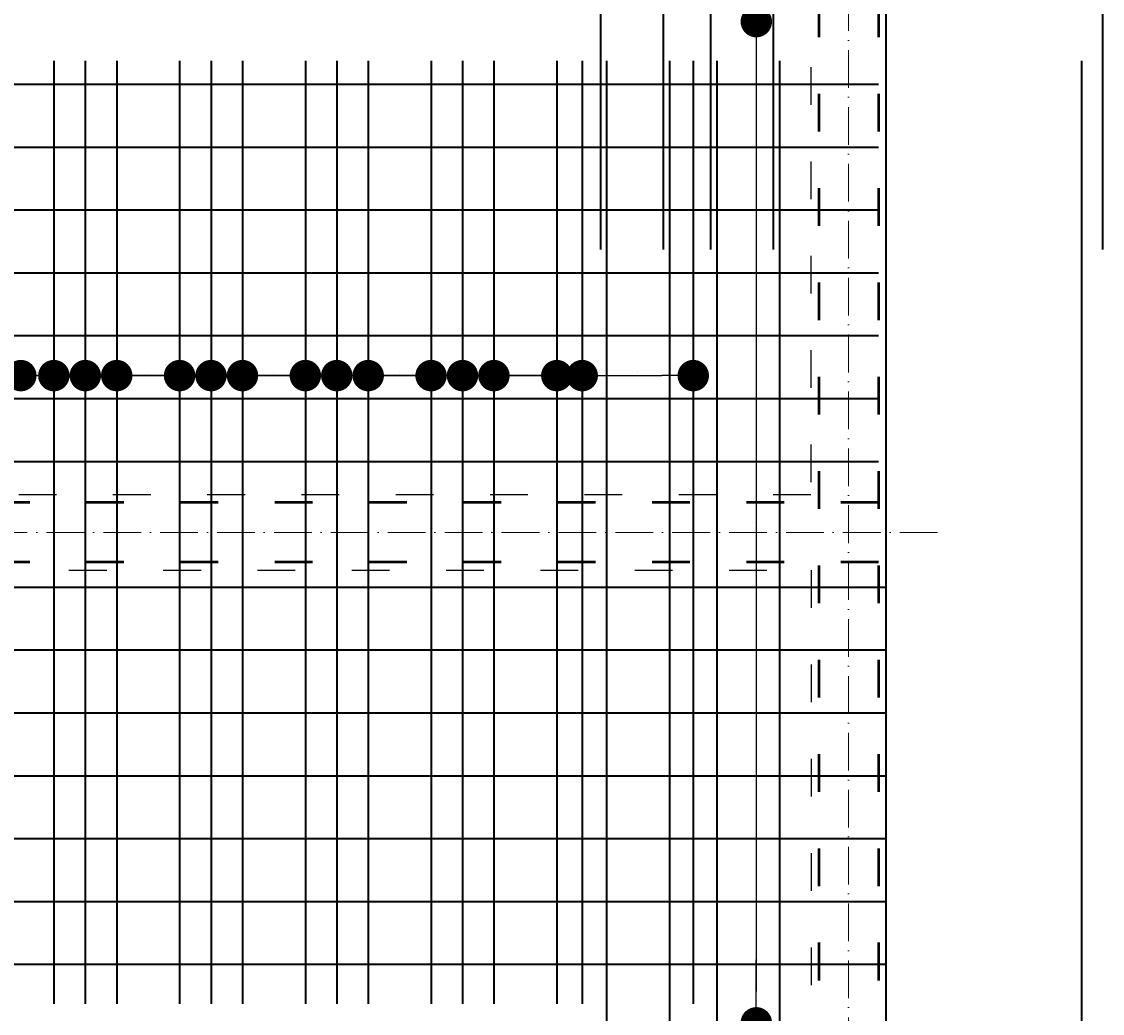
# Model space of a CAD drawing. Header units: millimetres. Extents: x 300938 to 312016, y 11971 to 20881.
# Tile 192 of 239: x 310486 to 310829, y 16766 to 17082. Entities that reach past the tile are written whole.
import ezdxf

# ---------------------------------------------------------------- set-up
doc = ezdxf.new("R2010")
doc.units = ezdxf.units.MM
doc.linetypes.add('ACAD_ISO03W100', pattern=[30, 12, -18])
doc.linetypes.add('ACAD_ISO10W100', pattern=[18, 12, -3, 0, -3])
for name, color, linetype, lineweight in [('konstrukcja', 3, 'Continuous', 35), ('konstrukcja wymiary', 1, 'Continuous', 13), ('osie', 5, 'ACAD_ISO10W100', 13), ('zbrojenie', 4, 'Continuous', 50), ('zbrojenie płyty', 141, 'Continuous', 35)]:
    doc.layers.add(name, color=color, linetype=linetype, lineweight=lineweight)
doc.layers.add('przerywane', color=6, linetype='ACAD_ISO03W100')
doc.styles.add('KONSTRUKCJA', font='romand.shx', dxfattribs={"oblique": 10})
doc.styles.get("Standard").update_dxf_attribs({"font": 'romand.shx', "oblique": 10})
doc.dimstyles.new('150', dxfattribs={"dimtxt": 10, "dimasz": 7, "dimexe": 1.25, "dimexo": 0.625, "dimgap": 3, "dimtad": 1, "dimdec": 0, "dimrnd": 0.5, "dimtxsty": 'KONSTRUKCJA', "dimblk": 'ARCHTICK', "dimcen": 2.5, "dimadec": 0, "dimazin": 0, "dimtfac": 1, "dimtdec": 0, "dimtix": 1, "dimtmove": 0, "dimatfit": 3, "dimfxl": 4, "dimfxlon": 1, "dimarcsym": 0})
doc.dimstyles.new('kropki', dxfattribs={"dimtxt": 0.001, "dimasz": 10, "dimexe": 1.25, "dimexo": 0.625, "dimgap": 1, "dimtad": 1, "dimtxsty": 'Standard', "dimblk": 'DOT', "dimcen": 2.5, "dimadec": 0, "dimazin": 0, "dimtfac": 1, "dimtmove": 0, "dimatfit": 3, "dimfxl": 1, "dimfxlon": 1, "dimarcsym": 0})

# ---------------------------------------------------------------- blocks, each defined once
blk = doc.blocks.new('_ArchTick')
at = {"color": 0, "linetype": 'ByBlock', "lineweight": 13, "const_width": 0.15}
blk.add_lwpolyline([(-0.5, -0.5), (0.5, 0.5)], dxfattribs=at)
blk = doc.blocks.new('*D1312')
at = {"layer": 'Defpoints', "color": 0, "transparency": 16777216}
for p in [(310572.63, 17601.22), (309884.63, 16740.22), (310572.63, 16613.22)]:
    blk.add_point(p, dxfattribs=at)
at = {"layer": 'konstrukcja wymiary', "color": 0, "lineweight": -2, "transparency": 16777216}
for p, q in [((309884.63, 17597.22), (309884.63, 17602.47)), ((309884.63, 17601.22), (310572.63, 17601.22)), ((310572.63, 17597.22), (310572.63, 17602.47))]:
    blk.add_line(p, q, dxfattribs=at)
at = {"layer": 'konstrukcja wymiary', "color": 0, "lineweight": -2, "transparency": 16777216, "xscale": 7, "yscale": 7, "zscale": 7, "rotation": 180}
blk.add_blockref('_ArchTick', (309884.63, 17601.22), dxfattribs=at)
at = {"layer": 'konstrukcja wymiary', "color": 0, "lineweight": -2, "transparency": 16777216, "xscale": 7, "yscale": 7, "zscale": 7}
blk.add_blockref('_ArchTick', (310572.63, 17601.22), dxfattribs=at)
at = {"layer": 'konstrukcja wymiary', "color": 0, "transparency": 16777216, "insert": (310228.63, 17609.22), "char_height": 10, "attachment_point": 5, "style": 'KONSTRUKCJA'}
blk.add_mtext('688', dxfattribs=at)
blk = doc.blocks.new('*D1313')
at = {"layer": 'Defpoints', "color": 0, "transparency": 16777216}
for p in [(310736.63, 17601.22), (310572.63, 16613.22), (310736.63, 16613.22)]:
    blk.add_point(p, dxfattribs=at)
at = {"layer": 'konstrukcja wymiary', "color": 0, "lineweight": -2, "transparency": 16777216}
for p, q in [((310572.63, 17597.22), (310572.63, 17602.47)), ((310572.63, 17601.22), (310736.63, 17601.22)), ((310736.63, 17597.22), (310736.63, 17602.47))]:
    blk.add_line(p, q, dxfattribs=at)
at = {"layer": 'konstrukcja wymiary', "color": 0, "lineweight": -2, "transparency": 16777216, "xscale": 7, "yscale": 7, "zscale": 7, "rotation": 180}
blk.add_blockref('_ArchTick', (310572.63, 17601.22), dxfattribs=at)
at = {"layer": 'konstrukcja wymiary', "color": 0, "lineweight": -2, "transparency": 16777216, "xscale": 7, "yscale": 7, "zscale": 7}
blk.add_blockref('_ArchTick', (310736.63, 17601.22), dxfattribs=at)
at = {"layer": 'konstrukcja wymiary', "color": 0, "transparency": 16777216, "insert": (310654.63, 17609.22), "char_height": 10, "attachment_point": 5, "style": 'KONSTRUKCJA'}
blk.add_mtext('164', dxfattribs=at)
blk = doc.blocks.new('*D1314')
at = {"layer": 'Defpoints', "color": 0, "transparency": 16777216}
for p in [(310760.63, 17601.22), (310760.63, 17511.22), (310736.63, 16613.22)]:
    blk.add_point(p, dxfattribs=at)
at = {"layer": 'konstrukcja wymiary', "color": 0, "lineweight": -2, "transparency": 16777216}
for p, q in [((310736.63, 17601.22), (310729.63, 17601.22)), ((310736.63, 17597.22), (310736.63, 17602.47)), ((310736.63, 17601.22), (310760.63, 17601.22)), ((310760.63, 17597.22), (310760.63, 17602.47)), ((310760.63, 17601.22), (310767.63, 17601.22))]:
    blk.add_line(p, q, dxfattribs=at)
at = {"layer": 'konstrukcja wymiary', "color": 0, "lineweight": -2, "transparency": 16777216, "xscale": 7, "yscale": 7, "zscale": 7}
blk.add_blockref('_ArchTick', (310736.63, 17601.22), dxfattribs=at)
at = {"layer": 'konstrukcja wymiary', "color": 0, "lineweight": -2, "transparency": 16777216, "xscale": 7, "yscale": 7, "zscale": 7, "rotation": 180}
blk.add_blockref('_ArchTick', (310760.63, 17601.22), dxfattribs=at)
at = {"layer": 'konstrukcja wymiary', "color": 0, "transparency": 16777216, "insert": (310748.63, 17609.22), "char_height": 10, "attachment_point": 5, "style": 'KONSTRUKCJA'}
blk.add_mtext('24', dxfattribs=at)
blk = doc.blocks.new('_Dot')
at = {"color": 0, "linetype": 'ByBlock', "lineweight": -2}
blk.add_line((-0.5, 0), (-1, 0), dxfattribs=at)
at = {"color": 0, "linetype": 'ByBlock', "const_width": 0.5}
blk.add_lwpolyline([(-0.25, 0, 1), (0.25, 0, 1)], format="xyb", close=True, dxfattribs=at)
blk = doc.blocks.new('*D1784')
at = {"layer": 'Defpoints', "color": 0, "transparency": 16777216}
for p in [(310708.13, 17101.72), (310708.13, 17081.72), (310719.29, 17081.72)]:
    blk.add_point(p, dxfattribs=at)
at = {"layer": 'konstrukcja wymiary', "color": 0, "lineweight": -2, "transparency": 16777216}
for p, q in [((310719.29, 17111.72), (310719.29, 17121.72)), ((310718.29, 17101.72), (310720.54, 17101.72)), ((310719.29, 17101.72), (310719.29, 17081.72)), ((310718.29, 17081.72), (310720.54, 17081.72)), ((310719.29, 17071.72), (310719.29, 17061.72))]:
    blk.add_line(p, q, dxfattribs=at)
at = {"layer": 'konstrukcja wymiary', "color": 0, "lineweight": -2, "transparency": 16777216, "xscale": 10, "yscale": 10, "zscale": 10}
for p, rotation in [((310719.29, 17101.72), 270), ((310719.29, 17081.72), 90)]:
    blk.add_blockref('_Dot', p, dxfattribs=dict(at, rotation=rotation))
at = {"layer": 'konstrukcja wymiary', "color": 0, "transparency": 16777216, "insert": (310718.29, 17091.72), "char_height": 0.001, "attachment_point": 5, "rotation": 90}
blk.add_mtext('20', dxfattribs=at)
blk = doc.blocks.new('*D1785')
at = {"layer": 'Defpoints', "color": 0, "transparency": 16777216}
for p in [(310708.13, 17081.72), (310708.13, 16763.22), (310719.29, 16763.22)]:
    blk.add_point(p, dxfattribs=at)
at = {"layer": 'konstrukcja wymiary', "color": 0, "lineweight": -2, "transparency": 16777216}
for p, q in [((310718.29, 17081.72), (310720.54, 17081.72)), ((310719.29, 17071.72), (310719.29, 16773.22)), ((310718.29, 16763.22), (310720.54, 16763.22))]:
    blk.add_line(p, q, dxfattribs=at)
at = {"layer": 'konstrukcja wymiary', "color": 0, "lineweight": -2, "transparency": 16777216, "xscale": 10, "yscale": 10, "zscale": 10}
for p, rotation in [((310719.29, 17081.72), 90), ((310719.29, 16763.22), 270)]:
    blk.add_blockref('_Dot', p, dxfattribs=dict(at, rotation=rotation))
at = {"layer": 'konstrukcja wymiary', "color": 0, "transparency": 16777216, "insert": (310718.29, 16922.47), "char_height": 0.001, "attachment_point": 5, "rotation": 90}
blk.add_mtext('318,5', dxfattribs=at)
blk = doc.blocks.new('*D1786')
at = {"layer": 'Defpoints', "color": 0, "transparency": 16777216}
for p in [(310708.13, 16763.22), (310708.13, 16743.22), (310719.29, 16743.22)]:
    blk.add_point(p, dxfattribs=at)
at = {"layer": 'konstrukcja wymiary', "color": 0, "lineweight": -2, "transparency": 16777216}
for p, q in [((310719.29, 16773.22), (310719.29, 16783.22)), ((310718.29, 16763.22), (310720.54, 16763.22)), ((310719.29, 16763.22), (310719.29, 16743.22)), ((310718.29, 16743.22), (310720.54, 16743.22)), ((310719.29, 16733.22), (310719.29, 16723.22))]:
    blk.add_line(p, q, dxfattribs=at)
at = {"layer": 'konstrukcja wymiary', "color": 0, "lineweight": -2, "transparency": 16777216, "xscale": 10, "yscale": 10, "zscale": 10}
for p, rotation in [((310719.29, 16763.22), 270), ((310719.29, 16743.22), 90)]:
    blk.add_blockref('_Dot', p, dxfattribs=dict(at, rotation=rotation))
at = {"layer": 'konstrukcja wymiary', "color": 0, "transparency": 16777216, "insert": (310718.29, 16753.22), "char_height": 0.001, "attachment_point": 5, "rotation": 90}
blk.add_mtext('20', dxfattribs=at)
blk = doc.blocks.new('*D1896')
at = {"layer": 'Defpoints', "color": 0, "transparency": 16777216}
for p in [(310485.3, 16969.11), (310478.65, 16941.72), (310485.3, 16941.72)]:
    blk.add_point(p, dxfattribs=at)
at = {"layer": 'konstrukcja wymiary', "color": 0, "lineweight": -2, "transparency": 16777216}
for p, q in [((310468.65, 16969.11), (310458.65, 16969.11)), ((310478.65, 16968.11), (310478.65, 16970.36)), ((310478.65, 16969.11), (310485.3, 16969.11)), ((310485.3, 16968.11), (310485.3, 16970.36)), ((310495.3, 16969.11), (310505.3, 16969.11))]:
    blk.add_line(p, q, dxfattribs=at)
at = {"layer": 'konstrukcja wymiary', "color": 0, "lineweight": -2, "transparency": 16777216, "xscale": 10, "yscale": 10, "zscale": 10}
blk.add_blockref('_Dot', (310478.65, 16969.11), dxfattribs=at)
at = {"layer": 'konstrukcja wymiary', "color": 0, "lineweight": -2, "transparency": 16777216, "xscale": 10, "yscale": 10, "zscale": 10, "rotation": 180}
blk.add_blockref('_Dot', (310485.3, 16969.11), dxfattribs=at)
at = {"layer": 'konstrukcja wymiary', "color": 0, "transparency": 16777216, "insert": (310481.98, 16970.11), "char_height": 0.001, "attachment_point": 5}
blk.add_mtext('6,65', dxfattribs=at)
blk = doc.blocks.new('*D1897')
at = {"layer": 'Defpoints', "color": 0, "transparency": 16777216}
for p in [(310495.82, 16969.11), (310485.3, 16941.72), (310495.82, 16941.72)]:
    blk.add_point(p, dxfattribs=at)
at = {"layer": 'konstrukcja wymiary', "color": 0, "lineweight": -2, "transparency": 16777216}
for p, q in [((310475.3, 16969.11), (310465.3, 16969.11)), ((310485.3, 16968.11), (310485.3, 16970.36)), ((310485.3, 16969.11), (310495.82, 16969.11)), ((310495.82, 16968.11), (310495.82, 16970.36)), ((310505.82, 16969.11), (310515.82, 16969.11))]:
    blk.add_line(p, q, dxfattribs=at)
at = {"layer": 'konstrukcja wymiary', "color": 0, "lineweight": -2, "transparency": 16777216, "xscale": 10, "yscale": 10, "zscale": 10}
blk.add_blockref('_Dot', (310485.3, 16969.11), dxfattribs=at)
at = {"layer": 'konstrukcja wymiary', "color": 0, "lineweight": -2, "transparency": 16777216, "xscale": 10, "yscale": 10, "zscale": 10, "rotation": 180}
blk.add_blockref('_Dot', (310495.82, 16969.11), dxfattribs=at)
at = {"layer": 'konstrukcja wymiary', "color": 0, "transparency": 16777216, "insert": (310490.56, 16970.11), "char_height": 0.001, "attachment_point": 5}
blk.add_mtext('10,52', dxfattribs=at)
blk = doc.blocks.new('*D1898')
at = {"layer": 'Defpoints', "color": 0, "transparency": 16777216}
for p in [(310505.82, 16969.11), (310495.82, 16941.72), (310505.82, 16941.72)]:
    blk.add_point(p, dxfattribs=at)
at = {"layer": 'konstrukcja wymiary', "color": 0, "lineweight": -2, "transparency": 16777216}
for p, q in [((310485.82, 16969.11), (310475.82, 16969.11)), ((310495.82, 16968.11), (310495.82, 16970.36)), ((310495.82, 16969.11), (310505.82, 16969.11)), ((310505.82, 16968.11), (310505.82, 16970.36)), ((310515.82, 16969.11), (310525.82, 16969.11))]:
    blk.add_line(p, q, dxfattribs=at)
at = {"layer": 'konstrukcja wymiary', "color": 0, "lineweight": -2, "transparency": 16777216, "xscale": 10, "yscale": 10, "zscale": 10}
blk.add_blockref('_Dot', (310495.82, 16969.11), dxfattribs=at)
at = {"layer": 'konstrukcja wymiary', "color": 0, "lineweight": -2, "transparency": 16777216, "xscale": 10, "yscale": 10, "zscale": 10, "rotation": 180}
blk.add_blockref('_Dot', (310505.82, 16969.11), dxfattribs=at)
at = {"layer": 'konstrukcja wymiary', "color": 0, "transparency": 16777216, "insert": (310500.82, 16970.11), "char_height": 0.001, "attachment_point": 5}
blk.add_mtext('10', dxfattribs=at)
blk = doc.blocks.new('*D1899')
at = {"layer": 'Defpoints', "color": 0, "transparency": 16777216}
for p in [(310515.82, 16969.11), (310505.82, 16941.72), (310515.82, 16941.72)]:
    blk.add_point(p, dxfattribs=at)
at = {"layer": 'konstrukcja wymiary', "color": 0, "lineweight": -2, "transparency": 16777216}
for p, q in [((310495.82, 16969.11), (310485.82, 16969.11)), ((310505.82, 16968.11), (310505.82, 16970.36)), ((310505.82, 16969.11), (310515.82, 16969.11)), ((310515.82, 16968.11), (310515.82, 16970.36)), ((310525.82, 16969.11), (310535.82, 16969.11))]:
    blk.add_line(p, q, dxfattribs=at)
at = {"layer": 'konstrukcja wymiary', "color": 0, "lineweight": -2, "transparency": 16777216, "xscale": 10, "yscale": 10, "zscale": 10}
blk.add_blockref('_Dot', (310505.82, 16969.11), dxfattribs=at)
at = {"layer": 'konstrukcja wymiary', "color": 0, "lineweight": -2, "transparency": 16777216, "xscale": 10, "yscale": 10, "zscale": 10, "rotation": 180}
blk.add_blockref('_Dot', (310515.82, 16969.11), dxfattribs=at)
at = {"layer": 'konstrukcja wymiary', "color": 0, "transparency": 16777216, "insert": (310510.82, 16970.11), "char_height": 0.001, "attachment_point": 5}
blk.add_mtext('10', dxfattribs=at)
blk = doc.blocks.new('*D1900')
at = {"layer": 'Defpoints', "color": 0, "transparency": 16777216}
for p in [(310535.82, 16969.11), (310515.82, 16941.72), (310535.82, 16941.72)]:
    blk.add_point(p, dxfattribs=at)
at = {"layer": 'konstrukcja wymiary', "color": 0, "lineweight": -2, "transparency": 16777216}
for p, q in [((310505.82, 16969.11), (310495.82, 16969.11)), ((310515.82, 16968.11), (310515.82, 16970.36)), ((310515.82, 16969.11), (310535.82, 16969.11)), ((310535.82, 16968.11), (310535.82, 16970.36)), ((310545.82, 16969.11), (310555.82, 16969.11))]:
    blk.add_line(p, q, dxfattribs=at)
at = {"layer": 'konstrukcja wymiary', "color": 0, "lineweight": -2, "transparency": 16777216, "xscale": 10, "yscale": 10, "zscale": 10}
blk.add_blockref('_Dot', (310515.82, 16969.11), dxfattribs=at)
at = {"layer": 'konstrukcja wymiary', "color": 0, "lineweight": -2, "transparency": 16777216, "xscale": 10, "yscale": 10, "zscale": 10, "rotation": 180}
blk.add_blockref('_Dot', (310535.82, 16969.11), dxfattribs=at)
at = {"layer": 'konstrukcja wymiary', "color": 0, "transparency": 16777216, "insert": (310525.82, 16970.11), "char_height": 0.001, "attachment_point": 5}
blk.add_mtext('20', dxfattribs=at)
blk = doc.blocks.new('*D1901')
at = {"layer": 'Defpoints', "color": 0, "transparency": 16777216}
for p in [(310545.82, 16969.11), (310535.82, 16941.72), (310545.82, 16941.72)]:
    blk.add_point(p, dxfattribs=at)
at = {"layer": 'konstrukcja wymiary', "color": 0, "lineweight": -2, "transparency": 16777216}
for p, q in [((310525.82, 16969.11), (310515.82, 16969.11)), ((310535.82, 16968.11), (310535.82, 16970.36)), ((310535.82, 16969.11), (310545.82, 16969.11)), ((310545.82, 16968.11), (310545.82, 16970.36)), ((310555.82, 16969.11), (310565.82, 16969.11))]:
    blk.add_line(p, q, dxfattribs=at)
at = {"layer": 'konstrukcja wymiary', "color": 0, "lineweight": -2, "transparency": 16777216, "xscale": 10, "yscale": 10, "zscale": 10}
blk.add_blockref('_Dot', (310535.82, 16969.11), dxfattribs=at)
at = {"layer": 'konstrukcja wymiary', "color": 0, "lineweight": -2, "transparency": 16777216, "xscale": 10, "yscale": 10, "zscale": 10, "rotation": 180}
blk.add_blockref('_Dot', (310545.82, 16969.11), dxfattribs=at)
at = {"layer": 'konstrukcja wymiary', "color": 0, "transparency": 16777216, "insert": (310540.82, 16970.11), "char_height": 0.001, "attachment_point": 5}
blk.add_mtext('10', dxfattribs=at)
blk = doc.blocks.new('*D1902')
at = {"layer": 'Defpoints', "color": 0, "transparency": 16777216}
for p in [(310555.82, 16969.11), (310545.82, 16941.72), (310555.82, 16941.72)]:
    blk.add_point(p, dxfattribs=at)
at = {"layer": 'konstrukcja wymiary', "color": 0, "lineweight": -2, "transparency": 16777216}
for p, q in [((310535.82, 16969.11), (310525.82, 16969.11)), ((310545.82, 16968.11), (310545.82, 16970.36)), ((310545.82, 16969.11), (310555.82, 16969.11)), ((310555.82, 16968.11), (310555.82, 16970.36)), ((310565.82, 16969.11), (310575.82, 16969.11))]:
    blk.add_line(p, q, dxfattribs=at)
at = {"layer": 'konstrukcja wymiary', "color": 0, "lineweight": -2, "transparency": 16777216, "xscale": 10, "yscale": 10, "zscale": 10}
blk.add_blockref('_Dot', (310545.82, 16969.11), dxfattribs=at)
at = {"layer": 'konstrukcja wymiary', "color": 0, "lineweight": -2, "transparency": 16777216, "xscale": 10, "yscale": 10, "zscale": 10, "rotation": 180}
blk.add_blockref('_Dot', (310555.82, 16969.11), dxfattribs=at)
at = {"layer": 'konstrukcja wymiary', "color": 0, "transparency": 16777216, "insert": (310550.82, 16970.11), "char_height": 0.001, "attachment_point": 5}
blk.add_mtext('10', dxfattribs=at)
blk = doc.blocks.new('*D1903')
at = {"layer": 'Defpoints', "color": 0, "transparency": 16777216}
for p in [(310575.82, 16969.11), (310555.82, 16941.72), (310575.82, 16941.72)]:
    blk.add_point(p, dxfattribs=at)
at = {"layer": 'konstrukcja wymiary', "color": 0, "lineweight": -2, "transparency": 16777216}
for p, q in [((310545.82, 16969.11), (310535.82, 16969.11)), ((310555.82, 16968.11), (310555.82, 16970.36)), ((310555.82, 16969.11), (310575.82, 16969.11)), ((310575.82, 16968.11), (310575.82, 16970.36)), ((310585.82, 16969.11), (310595.82, 16969.11))]:
    blk.add_line(p, q, dxfattribs=at)
at = {"layer": 'konstrukcja wymiary', "color": 0, "lineweight": -2, "transparency": 16777216, "xscale": 10, "yscale": 10, "zscale": 10}
blk.add_blockref('_Dot', (310555.82, 16969.11), dxfattribs=at)
at = {"layer": 'konstrukcja wymiary', "color": 0, "lineweight": -2, "transparency": 16777216, "xscale": 10, "yscale": 10, "zscale": 10, "rotation": 180}
blk.add_blockref('_Dot', (310575.82, 16969.11), dxfattribs=at)
at = {"layer": 'konstrukcja wymiary', "color": 0, "transparency": 16777216, "insert": (310565.82, 16970.11), "char_height": 0.001, "attachment_point": 5}
blk.add_mtext('20', dxfattribs=at)
blk = doc.blocks.new('*D1904')
at = {"layer": 'Defpoints', "color": 0, "transparency": 16777216}
for p in [(310585.82, 16969.11), (310575.82, 16941.72), (310585.82, 16941.72)]:
    blk.add_point(p, dxfattribs=at)
at = {"layer": 'konstrukcja wymiary', "color": 0, "lineweight": -2, "transparency": 16777216}
for p, q in [((310565.82, 16969.11), (310555.82, 16969.11)), ((310575.82, 16968.11), (310575.82, 16970.36)), ((310575.82, 16969.11), (310585.82, 16969.11)), ((310585.82, 16968.11), (310585.82, 16970.36)), ((310595.82, 16969.11), (310605.82, 16969.11))]:
    blk.add_line(p, q, dxfattribs=at)
at = {"layer": 'konstrukcja wymiary', "color": 0, "lineweight": -2, "transparency": 16777216, "xscale": 10, "yscale": 10, "zscale": 10}
blk.add_blockref('_Dot', (310575.82, 16969.11), dxfattribs=at)
at = {"layer": 'konstrukcja wymiary', "color": 0, "lineweight": -2, "transparency": 16777216, "xscale": 10, "yscale": 10, "zscale": 10, "rotation": 180}
blk.add_blockref('_Dot', (310585.82, 16969.11), dxfattribs=at)
at = {"layer": 'konstrukcja wymiary', "color": 0, "transparency": 16777216, "insert": (310580.82, 16970.11), "char_height": 0.001, "attachment_point": 5}
blk.add_mtext('10', dxfattribs=at)
blk = doc.blocks.new('*D1905')
at = {"layer": 'Defpoints', "color": 0, "transparency": 16777216}
for p in [(310595.82, 16969.11), (310585.82, 16941.72), (310595.82, 16941.72)]:
    blk.add_point(p, dxfattribs=at)
at = {"layer": 'konstrukcja wymiary', "color": 0, "lineweight": -2, "transparency": 16777216}
for p, q in [((310575.82, 16969.11), (310565.82, 16969.11)), ((310585.82, 16968.11), (310585.82, 16970.36)), ((310585.82, 16969.11), (310595.82, 16969.11)), ((310595.82, 16968.11), (310595.82, 16970.36)), ((310605.82, 16969.11), (310615.82, 16969.11))]:
    blk.add_line(p, q, dxfattribs=at)
at = {"layer": 'konstrukcja wymiary', "color": 0, "lineweight": -2, "transparency": 16777216, "xscale": 10, "yscale": 10, "zscale": 10}
blk.add_blockref('_Dot', (310585.82, 16969.11), dxfattribs=at)
at = {"layer": 'konstrukcja wymiary', "color": 0, "lineweight": -2, "transparency": 16777216, "xscale": 10, "yscale": 10, "zscale": 10, "rotation": 180}
blk.add_blockref('_Dot', (310595.82, 16969.11), dxfattribs=at)
at = {"layer": 'konstrukcja wymiary', "color": 0, "transparency": 16777216, "insert": (310590.82, 16970.11), "char_height": 0.001, "attachment_point": 5}
blk.add_mtext('10', dxfattribs=at)
blk = doc.blocks.new('*D1906')
at = {"layer": 'Defpoints', "color": 0, "transparency": 16777216}
for p in [(310615.82, 16969.11), (310595.82, 16941.72), (310615.82, 16941.72)]:
    blk.add_point(p, dxfattribs=at)
at = {"layer": 'konstrukcja wymiary', "color": 0, "lineweight": -2, "transparency": 16777216}
for p, q in [((310585.82, 16969.11), (310575.82, 16969.11)), ((310595.82, 16968.11), (310595.82, 16970.36)), ((310595.82, 16969.11), (310615.82, 16969.11)), ((310615.82, 16968.11), (310615.82, 16970.36)), ((310625.82, 16969.11), (310635.82, 16969.11))]:
    blk.add_line(p, q, dxfattribs=at)
at = {"layer": 'konstrukcja wymiary', "color": 0, "lineweight": -2, "transparency": 16777216, "xscale": 10, "yscale": 10, "zscale": 10}
blk.add_blockref('_Dot', (310595.82, 16969.11), dxfattribs=at)
at = {"layer": 'konstrukcja wymiary', "color": 0, "lineweight": -2, "transparency": 16777216, "xscale": 10, "yscale": 10, "zscale": 10, "rotation": 180}
blk.add_blockref('_Dot', (310615.82, 16969.11), dxfattribs=at)
at = {"layer": 'konstrukcja wymiary', "color": 0, "transparency": 16777216, "insert": (310605.82, 16970.11), "char_height": 0.001, "attachment_point": 5}
blk.add_mtext('20', dxfattribs=at)
blk = doc.blocks.new('*D1907')
at = {"layer": 'Defpoints', "color": 0, "transparency": 16777216}
for p in [(310635.82, 16969.11), (310615.82, 16941.72), (310635.82, 16941.72)]:
    blk.add_point(p, dxfattribs=at)
at = {"layer": 'konstrukcja wymiary', "color": 0, "lineweight": -2, "transparency": 16777216}
for p, q in [((310605.82, 16969.11), (310595.82, 16969.11)), ((310615.82, 16968.11), (310615.82, 16970.36)), ((310615.82, 16969.11), (310635.82, 16969.11)), ((310635.82, 16968.11), (310635.82, 16970.36)), ((310645.82, 16969.11), (310655.82, 16969.11))]:
    blk.add_line(p, q, dxfattribs=at)
at = {"layer": 'konstrukcja wymiary', "color": 0, "lineweight": -2, "transparency": 16777216, "xscale": 10, "yscale": 10, "zscale": 10}
blk.add_blockref('_Dot', (310615.82, 16969.11), dxfattribs=at)
at = {"layer": 'konstrukcja wymiary', "color": 0, "lineweight": -2, "transparency": 16777216, "xscale": 10, "yscale": 10, "zscale": 10, "rotation": 180}
blk.add_blockref('_Dot', (310635.82, 16969.11), dxfattribs=at)
at = {"layer": 'konstrukcja wymiary', "color": 0, "transparency": 16777216, "insert": (310625.82, 16970.11), "char_height": 0.001, "attachment_point": 5}
blk.add_mtext('20', dxfattribs=at)
blk = doc.blocks.new('*D1908')
at = {"layer": 'Defpoints', "color": 0, "transparency": 16777216}
for p in [(310625.82, 16969.11), (310625.82, 16941.72), (310635.82, 16941.72)]:
    blk.add_point(p, dxfattribs=at)
at = {"layer": 'konstrukcja wymiary', "color": 0, "lineweight": -2, "transparency": 16777216}
for p, q in [((310615.82, 16969.11), (310605.82, 16969.11)), ((310625.82, 16968.11), (310625.82, 16970.36)), ((310635.82, 16969.11), (310625.82, 16969.11)), ((310635.82, 16968.11), (310635.82, 16970.36)), ((310645.82, 16969.11), (310655.82, 16969.11))]:
    blk.add_line(p, q, dxfattribs=at)
at = {"layer": 'konstrukcja wymiary', "color": 0, "lineweight": -2, "transparency": 16777216, "xscale": 10, "yscale": 10, "zscale": 10}
blk.add_blockref('_Dot', (310625.82, 16969.11), dxfattribs=at)
at = {"layer": 'konstrukcja wymiary', "color": 0, "lineweight": -2, "transparency": 16777216, "xscale": 10, "yscale": 10, "zscale": 10, "rotation": 180}
blk.add_blockref('_Dot', (310635.82, 16969.11), dxfattribs=at)
at = {"layer": 'konstrukcja wymiary', "color": 0, "transparency": 16777216, "insert": (310630.82, 16970.11), "char_height": 0.001, "attachment_point": 5}
blk.add_mtext('10', dxfattribs=at)
blk = doc.blocks.new('*D1909')
at = {"layer": 'Defpoints', "color": 0, "transparency": 16777216}
for p in [(310655.82, 16969.11), (310625.82, 16941.72), (310655.82, 16941.72)]:
    blk.add_point(p, dxfattribs=at)
at = {"layer": 'konstrukcja wymiary', "color": 0, "lineweight": -2, "transparency": 16777216}
for p, q in [((310625.82, 16968.11), (310625.82, 16970.36)), ((310635.82, 16969.11), (310645.82, 16969.11)), ((310655.82, 16968.11), (310655.82, 16970.36))]:
    blk.add_line(p, q, dxfattribs=at)
at = {"layer": 'konstrukcja wymiary', "color": 0, "lineweight": -2, "transparency": 16777216, "xscale": 10, "yscale": 10, "zscale": 10, "rotation": 180}
blk.add_blockref('_Dot', (310625.82, 16969.11), dxfattribs=at)
at = {"layer": 'konstrukcja wymiary', "color": 0, "lineweight": -2, "transparency": 16777216, "xscale": 10, "yscale": 10, "zscale": 10}
blk.add_blockref('_Dot', (310655.82, 16969.11), dxfattribs=at)
at = {"layer": 'konstrukcja wymiary', "color": 0, "transparency": 16777216, "insert": (310640.82, 16970.11), "char_height": 0.001, "attachment_point": 5}
blk.add_mtext('30', dxfattribs=at)
blk = doc.blocks.new('*D1910')
at = {"layer": 'Defpoints', "color": 0, "transparency": 16777216}
for p in [(310663.9, 16969.11), (310655.82, 16941.72), (310663.9, 16941.72)]:
    blk.add_point(p, dxfattribs=at)
at = {"layer": 'konstrukcja wymiary', "color": 0, "lineweight": -2, "transparency": 16777216}
for p, q in [((310645.82, 16969.11), (310635.82, 16969.11)), ((310655.82, 16968.11), (310655.82, 16970.36)), ((310655.82, 16969.11), (310663.9, 16969.11)), ((310663.9, 16968.11), (310663.9, 16970.36)), ((310673.9, 16969.11), (310683.9, 16969.11))]:
    blk.add_line(p, q, dxfattribs=at)
at = {"layer": 'konstrukcja wymiary', "color": 0, "lineweight": -2, "transparency": 16777216, "xscale": 10, "yscale": 10, "zscale": 10}
blk.add_blockref('_Dot', (310655.82, 16969.11), dxfattribs=at)
at = {"layer": 'konstrukcja wymiary', "color": 0, "lineweight": -2, "transparency": 16777216, "xscale": 10, "yscale": 10, "zscale": 10, "rotation": 180}
blk.add_blockref('_Dot', (310663.9, 16969.11), dxfattribs=at)
at = {"layer": 'konstrukcja wymiary', "color": 0, "transparency": 16777216, "insert": (310659.86, 16970.11), "char_height": 0.001, "attachment_point": 5}
blk.add_mtext('8,08', dxfattribs=at)
blk = doc.blocks.new('*D1911')
at = {"layer": 'Defpoints', "color": 0, "transparency": 16777216}
for p in [(310699.23, 16969.11), (310663.9, 16941.72), (310699.23, 16941.72)]:
    blk.add_point(p, dxfattribs=at)
at = {"layer": 'konstrukcja wymiary', "color": 0, "lineweight": -2, "transparency": 16777216}
for p, q in [((310663.9, 16968.11), (310663.9, 16970.36)), ((310673.9, 16969.11), (310689.23, 16969.11)), ((310699.23, 16968.11), (310699.23, 16970.36))]:
    blk.add_line(p, q, dxfattribs=at)
at = {"layer": 'konstrukcja wymiary', "color": 0, "lineweight": -2, "transparency": 16777216, "xscale": 10, "yscale": 10, "zscale": 10, "rotation": 180}
blk.add_blockref('_Dot', (310663.9, 16969.11), dxfattribs=at)
at = {"layer": 'konstrukcja wymiary', "color": 0, "lineweight": -2, "transparency": 16777216, "xscale": 10, "yscale": 10, "zscale": 10}
blk.add_blockref('_Dot', (310699.23, 16969.11), dxfattribs=at)
at = {"layer": 'konstrukcja wymiary', "color": 0, "transparency": 16777216, "insert": (310681.57, 16970.11), "char_height": 0.001, "attachment_point": 5}
blk.add_mtext('35,33', dxfattribs=at)

msp = doc.modelspace()

# ---------------------------------------------------------------- linework, layer by layer
at = {"layer": 'konstrukcja'}
msp.add_line((310760.631, 16272.224), (310760.631, 17511.224), dxfattribs=at)
at = {"layer": 'osie'}
for p, q in [((310748.631, 17706.148), (310748.631, 16196.332)), ((308773.963, 16919.224), (310778.683, 16919.224))]:
    msp.add_line(p, q, dxfattribs=at)
at = {"layer": 'przerywane'}
for p, q in [((310736.631, 17487.224), (310736.631, 16931.224)), ((310736.631, 16931.224), (310340.631, 16931.224)), ((310140.631, 16907.224), (310736.748, 16907.224)), ((310736.748, 16907.224), (310736.748, 16296.224))]:
    msp.add_line(p, q, dxfattribs=at)
at = {"layer": 'zbrojenie', "linetype": 'ACAD_ISO03W100'}
for p, q in [((310739.131, 17508.724), (310739.131, 16274.724)), ((310758.131, 17508.724), (310758.131, 16274.724)), ((310758.131, 16928.724), (308979.131, 16928.724)), ((310758.131, 16909.724), (308979.131, 16909.724))]:
    msp.add_line(p, q, dxfattribs=at)
at = {"layer": 'zbrojenie płyty'}
for p, q in [((310669.728, 17508.724), (310669.672, 17009.224)), ((310689.728, 17508.724), (310689.672, 17009.224)), ((310704.728, 17508.724), (310704.672, 17009.224)), ((310724.744, 17508.724), (310724.679, 17009.224)), ((310829.382, 17508.724), (310829.382, 17009.224)), ((310495.819, 17069.224), (310495.819, 16769.224)), ((310505.819, 17069.224), (310505.819, 16769.224)), ((310515.819, 17069.224), (310515.819, 16769.224)), ((310535.819, 17069.224), (310535.819, 16769.224)), ((310545.819, 17069.224), (310545.819, 16769.224)), ((310555.819, 17069.224), (310555.819, 16769.224)), ((310575.819, 17069.224), (310575.819, 16769.224)), ((310585.819, 17069.224), (310585.819, 16769.224)), ((310595.819, 17069.224), (310595.819, 16769.224)), ((310615.819, 17069.224), (310615.819, 16769.224)), ((310625.819, 17069.224), (310625.819, 16769.224)), ((310635.819, 17069.224), (310635.819, 16769.224)), ((310655.819, 17069.224), (310655.819, 16769.224)), ((310663.899, 17069.224), (310663.899, 16769.224)), ((310671.678, 17069.224), (310671.678, 16616.224)), ((310691.678, 17069.224), (310691.678, 16616.224)), ((310699.231, 17069.224), (310699.231, 16769.224)), ((310706.678, 17069.224), (310706.678, 16616.224)), ((310726.687, 17069.224), (310726.687, 16616.224)), ((310822.789, 17069.224), (310822.789, 16274.724)), ((310758.131, 17061.724), (309838.631, 17061.724)), ((310758.131, 17041.724), (309838.631, 17041.724)), ((310758.131, 17021.724), (309838.631, 17021.724)), ((310758.131, 17001.724), (309838.631, 17001.724)), ((310758.131, 16981.724), (309838.631, 16981.724)), ((310758.131, 16961.724), (309838.631, 16961.724)), ((310758.131, 16941.724), (309838.631, 16941.724)), ((310760.131, 16901.724), (309840.631, 16901.724)), ((310760.131, 16881.724), (309840.631, 16881.724)), ((310760.131, 16861.724), (309840.631, 16861.724)), ((310760.131, 16841.724), (309840.631, 16841.724)), ((310760.131, 16821.724), (309840.631, 16821.724)), ((310760.131, 16801.724), (309840.631, 16801.724)), ((310760.131, 16781.724), (309840.631, 16781.724))]:
    msp.add_line(p, q, dxfattribs=at)

# ---------------------------------------------------------------- dimensions: what is measured, and where the dimension line sits
at = {"layer": 'konstrukcja wymiary'}
for base, p1, p2, dimstyle, picture, middle in [((310572.631, 17601.224), (309884.631, 16740.224), (310572.631, 16613.224), '150', '*D1312', (310228.631, 17609.224)), ((310736.631, 17601.224), (310572.631, 16613.224), (310736.631, 16613.224), '150', '*D1313', (310654.631, 17609.224)), ((310760.631, 17601.224), (310736.631, 16613.224), (310760.631, 17511.224), '150', '*D1314', (310748.631, 17609.224)), ((310485.3, 16969.109), (310478.65, 16941.724), (310485.3, 16941.724), 'kropki', '*D1896', (310481.975, 16970.109)), ((310495.819, 16969.109), (310485.3, 16941.724), (310495.819, 16941.724), 'kropki', '*D1897', (310490.56, 16970.109)), ((310505.819, 16969.109), (310495.819, 16941.724), (310505.819, 16941.724), 'kropki', '*D1898', (310500.819, 16970.109)), ((310515.819, 16969.109), (310505.819, 16941.724), (310515.819, 16941.724), 'kropki', '*D1899', (310510.819, 16970.109)), ((310535.819, 16969.109), (310515.819, 16941.724), (310535.819, 16941.724), 'kropki', '*D1900', (310525.819, 16970.109)), ((310545.819, 16969.109), (310535.819, 16941.724), (310545.819, 16941.724), 'kropki', '*D1901', (310540.819, 16970.109)), ((310555.819, 16969.109), (310545.819, 16941.724), (310555.819, 16941.724), 'kropki', '*D1902', (310550.819, 16970.109)), ((310575.819, 16969.109), (310555.819, 16941.724), (310575.819, 16941.724), 'kropki', '*D1903', (310565.819, 16970.109)), ((310585.819, 16969.109), (310575.819, 16941.724), (310585.819, 16941.724), 'kropki', '*D1904', (310580.819, 16970.109)), ((310595.819, 16969.109), (310585.819, 16941.724), (310595.819, 16941.724), 'kropki', '*D1905', (310590.819, 16970.109)), ((310615.819, 16969.109), (310595.819, 16941.724), (310615.819, 16941.724), 'kropki', '*D1906', (310605.819, 16970.109)), ((310635.819, 16969.109), (310615.819, 16941.724), (310635.819, 16941.724), 'kropki', '*D1907', (310625.819, 16970.109)), ((310625.819, 16969.109), (310635.819, 16941.724), (310625.819, 16941.724), 'kropki', '*D1908', (310630.819, 16970.109)), ((310655.819, 16969.109), (310625.819, 16941.724), (310655.819, 16941.724), 'kropki', '*D1909', (310640.819, 16970.109)), ((310663.899, 16969.109), (310655.819, 16941.724), (310663.899, 16941.724), 'kropki', '*D1910', (310659.859, 16970.109)), ((310699.231, 16969.109), (310663.899, 16941.724), (310699.231, 16941.724), 'kropki', '*D1911', (310681.565, 16970.109))]:
    dim = msp.add_linear_dim(base=base, p1=p1, p2=p2, dimstyle=dimstyle, override={"dimtmove": 1}, dxfattribs=at)
    dim.commit()
    dim.dimension.update_dxf_attribs({"geometry": picture, "text_midpoint": middle})
for base, p1, p2, picture, middle in [((310719.293, 17081.724), (310708.131, 17101.724), (310708.131, 17081.724), '*D1784', (310718.293, 17091.724)), ((310719.293, 16763.224), (310708.131, 17081.724), (310708.131, 16763.224), '*D1785', (310718.293, 16922.474)), ((310719.293, 16743.224), (310708.131, 16763.224), (310708.131, 16743.224), '*D1786', (310718.293, 16753.224))]:
    dim = msp.add_linear_dim(base=base, p1=p1, p2=p2, angle=90, dimstyle='kropki', override={"dimtmove": 1}, dxfattribs=at)
    dim.commit()
    dim.dimension.update_dxf_attribs({"geometry": picture, "text_midpoint": middle})

doc.saveas('drawing.dxf')
